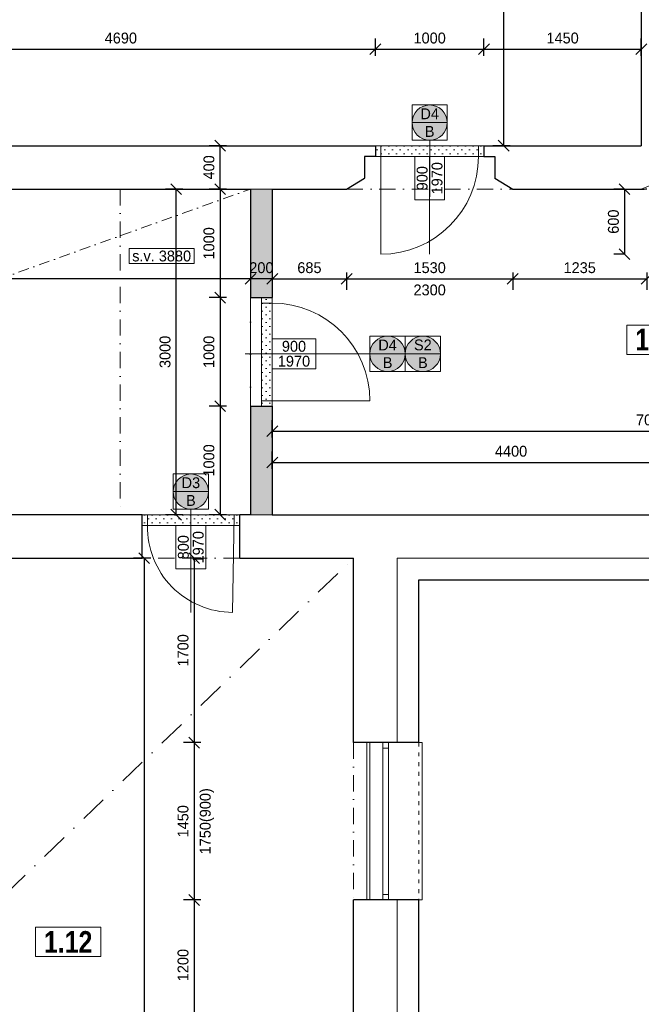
# Model space of a CAD drawing. Header units: millimetres. Extents: x -65956 to 5894746, y -14679 to 163521.
# Tile 66 of 89: x 9423 to 15150, y 25316 to 34388. Entities that reach past the tile are written whole.
import ezdxf

# ---------------------------------------------------------------- set-up
doc = ezdxf.new("R2010")
doc.units = ezdxf.units.MM
for name, pattern in [('__$$DASHDOT$$', [10.01, 5, -2.5, 0.01, -2.5]), ('ACAD_ISO03W100', [30, 12, -18]), ('ČERCHOVANÁ', [1, 0.5, -0.25, 0, -0.25])]:
    doc.linetypes.add(name, pattern=pattern)
doc.layers.get('0').update_dxf_attribs({"lineweight": 5})
doc.layers.get('Defpoints').update_dxf_attribs({"color": 2, "lineweight": 30})
doc.layers.add('- pomocna', color=232, linetype='Continuous', lineweight=0, plot=False)
for name, color, linetype, lineweight in [('- popis', 7, 'Continuous', 0), ('Bodko ciarkovana T', 200, 'ČERCHOVANÁ', 0), ('H popisky', 30, 'Continuous', 25), ('H stavba', 82, 'Continuous', 30), ('KOTY', 51, 'Continuous', 5), ('m_popis', 7, 'Continuous', 0), ('otvor', 163, 'Continuous', 5), ('RE-buranie', 41, 'Continuous', 18), ('Tbč stavba', 4, 'ČERCHOVANÁ', 0), ('Tč stavba', 7, 'ACAD_ISO03W100', 5), ('VT kóty', 51, 'Continuous', 5), ('VT sanita', 210, 'Continuous', 5)]:
    doc.layers.add(name, color=color, linetype=linetype, lineweight=lineweight)
doc.styles.add('1-100_te_2mm_200', font='technic_.ttf', dxfattribs={"height": 200})
doc.styles.add('1-20_ce_5mm_100', font='GOTHIC.TTF', dxfattribs={"height": 100})
doc.styles.add('1-50_ce_2mm_100', font='GOTHIC.TTF', dxfattribs={"height": 100})
doc.dimstyles.new('technic_1-100', dxfattribs={"dimtxt": 200, "dimasz": 240, "dimexe": 300, "dimexo": 200, "dimgap": 100, "dimtad": 1, "dimdec": 1, "dimrnd": 0.5, "dimtxsty": '1-100_te_2mm_200', "dimblk": 'OBLIQUE', "dimcen": 2.5, "dimclrd": 256, "dimclrt": 256, "dimadec": 0, "dimazin": 0, "dimtfac": 1, "dimtdec": 1, "dimtix": 1, "dimtmove": 1, "dimatfit": 3, "dimldrblk": 'OBLIQUE', "dimfxl": 400, "dimfxlon": 1, "dimarcsym": 0})
pattern_1 = [(45, (-1070.754, 4267.473), (-35.35534, 35.35534), [0, -50])]

# ---------------------------------------------------------------- blocks, each defined once
blk = doc.blocks.new('_Oblique')
at = {"color": 0, "linetype": 'ByBlock', "lineweight": -2}
blk.add_line((-0.5, -0.5), (0.5, 0.5), dxfattribs=at)
blk = doc.blocks.new('*D75')
at = {"layer": 'Defpoints', "color": 0, "transparency": 16777216}
for p in [(12700.1, 34115.7), (8010.1, 33227), (12700.1, 33227)]:
    blk.add_point(p, dxfattribs=at)
at = {"layer": 'KOTY', "color": 0, "lineweight": -2, "transparency": 16777216}
for p, q in [((8010.1, 34055.7), (8010.1, 34215.7)), ((12700.1, 34055.7), (12700.1, 34215.7))]:
    blk.add_line(p, q, dxfattribs=at)
at = {"layer": 'KOTY', "lineweight": -2, "transparency": 16777216}
blk.add_line((8010.1, 34115.7), (12700.1, 34115.7), dxfattribs=at)
at = {"layer": 'KOTY', "lineweight": -2, "transparency": 16777216, "xscale": 100, "yscale": 100, "zscale": 100, "rotation": 180}
blk.add_blockref('_Oblique', (8010.1, 34115.7), dxfattribs=at)
at = {"layer": 'KOTY', "lineweight": -2, "transparency": 16777216, "xscale": 100, "yscale": 100, "zscale": 100}
blk.add_blockref('_Oblique', (12700.1, 34115.7), dxfattribs=at)
at = {"layer": 'KOTY', "transparency": 16777216, "insert": (10355.1, 34218.2), "char_height": 100, "attachment_point": 5, "style": '1-20_ce_5mm_100'}
blk.add_mtext('4690', dxfattribs=at)
blk = doc.blocks.new('*D76')
at = {"layer": 'Defpoints', "color": 0, "transparency": 16777216}
for p in [(13700.1, 34115.7), (12700.1, 33227), (13700.1, 33227)]:
    blk.add_point(p, dxfattribs=at)
at = {"layer": 'KOTY', "color": 0, "lineweight": -2, "transparency": 16777216}
for p, q in [((12700.1, 34055.7), (12700.1, 34215.7)), ((13700.1, 34055.7), (13700.1, 34215.7))]:
    blk.add_line(p, q, dxfattribs=at)
at = {"layer": 'KOTY', "lineweight": -2, "transparency": 16777216}
blk.add_line((12700.1, 34115.7), (13700.1, 34115.7), dxfattribs=at)
at = {"layer": 'KOTY', "lineweight": -2, "transparency": 16777216, "xscale": 100, "yscale": 100, "zscale": 100, "rotation": 180}
blk.add_blockref('_Oblique', (12700.1, 34115.7), dxfattribs=at)
at = {"layer": 'KOTY', "lineweight": -2, "transparency": 16777216, "xscale": 100, "yscale": 100, "zscale": 100}
blk.add_blockref('_Oblique', (13700.1, 34115.7), dxfattribs=at)
at = {"layer": 'KOTY', "transparency": 16777216, "insert": (13200.1, 34218.2), "char_height": 100, "attachment_point": 5, "style": '1-20_ce_5mm_100'}
blk.add_mtext('1000', dxfattribs=at)
blk = doc.blocks.new('*D77')
at = {"layer": 'Defpoints', "color": 0, "transparency": 16777216}
for p in [(15150.1, 34115.7), (13700.1, 33227), (15150.1, 33227)]:
    blk.add_point(p, dxfattribs=at)
at = {"layer": 'KOTY', "color": 0, "lineweight": -2, "transparency": 16777216}
for p, q in [((13700.1, 34055.7), (13700.1, 34215.7)), ((15150.1, 34055.7), (15150.1, 34215.7))]:
    blk.add_line(p, q, dxfattribs=at)
at = {"layer": 'KOTY', "lineweight": -2, "transparency": 16777216}
blk.add_line((13700.1, 34115.7), (15150.1, 34115.7), dxfattribs=at)
at = {"layer": 'KOTY', "lineweight": -2, "transparency": 16777216, "xscale": 100, "yscale": 100, "zscale": 100, "rotation": 180}
blk.add_blockref('_Oblique', (13700.1, 34115.7), dxfattribs=at)
at = {"layer": 'KOTY', "lineweight": -2, "transparency": 16777216, "xscale": 100, "yscale": 100, "zscale": 100}
blk.add_blockref('_Oblique', (15150.1, 34115.7), dxfattribs=at)
at = {"layer": 'KOTY', "transparency": 16777216, "insert": (14425.1, 34218.2), "char_height": 100, "attachment_point": 5, "style": '1-20_ce_5mm_100'}
blk.add_mtext('1450', dxfattribs=at)
blk = doc.blocks.new('*D78')
at = {"layer": 'Defpoints', "color": 0, "transparency": 16777216}
for p in [(13882.6, 39527), (15150.1, 39527), (15150.1, 33227)]:
    blk.add_point(p, dxfattribs=at)
at = {"layer": 'KOTY', "color": 0, "lineweight": -2, "transparency": 16777216}
for p, q in [((13942.6, 39527), (13782.6, 39527)), ((13942.6, 33227), (13782.6, 33227))]:
    blk.add_line(p, q, dxfattribs=at)
at = {"layer": 'KOTY', "lineweight": -2, "transparency": 16777216}
blk.add_line((13882.6, 33227), (13882.6, 39527), dxfattribs=at)
at = {"layer": 'KOTY', "lineweight": -2, "transparency": 16777216, "xscale": 100, "yscale": 100, "zscale": 100}
for p, rotation in [((13882.6, 39527), 90), ((13882.6, 33227), 270)]:
    blk.add_blockref('_Oblique', p, dxfattribs=dict(at, rotation=rotation))
at = {"layer": 'KOTY', "transparency": 16777216, "insert": (13780, 36377), "char_height": 100, "attachment_point": 5, "rotation": 90, "style": '1-20_ce_5mm_100'}
blk.add_mtext('6300', dxfattribs=at)
blk = doc.blocks.new('*D45')
at = {"layer": 'Defpoints', "color": 0, "transparency": 16777216}
for p in [(11750.1, 32827), (12435.1, 32827), (12435.1, 31999.8)]:
    blk.add_point(p, dxfattribs=at)
at = {"layer": 'KOTY', "color": 0, "lineweight": -2, "transparency": 16777216}
for p, q in [((11750.1, 32059.8), (11750.1, 31899.8)), ((12435.1, 32059.8), (12435.1, 31899.8))]:
    blk.add_line(p, q, dxfattribs=at)
at = {"layer": 'KOTY', "lineweight": -2, "transparency": 16777216}
blk.add_line((11750.1, 31999.8), (12435.1, 31999.8), dxfattribs=at)
at = {"layer": 'KOTY', "lineweight": -2, "transparency": 16777216, "xscale": 100, "yscale": 100, "zscale": 100, "rotation": 180}
blk.add_blockref('_Oblique', (11750.1, 31999.8), dxfattribs=at)
at = {"layer": 'KOTY', "lineweight": -2, "transparency": 16777216, "xscale": 100, "yscale": 100, "zscale": 100}
blk.add_blockref('_Oblique', (12435.1, 31999.8), dxfattribs=at)
at = {"layer": 'KOTY', "transparency": 16777216, "insert": (12092.6, 32102.3), "char_height": 100, "attachment_point": 5, "style": '1-20_ce_5mm_100'}
blk.add_mtext('685', dxfattribs=at)
blk = doc.blocks.new('*D46')
at = {"layer": 'Defpoints', "color": 0, "transparency": 16777216}
for p in [(12435.1, 32827), (13965.1, 32827), (13965.1, 31999.8)]:
    blk.add_point(p, dxfattribs=at)
at = {"layer": 'KOTY', "color": 0, "lineweight": -2, "transparency": 16777216}
for p, q in [((12435.1, 32059.8), (12435.1, 31899.8)), ((13965.1, 32059.8), (13965.1, 31899.8))]:
    blk.add_line(p, q, dxfattribs=at)
at = {"layer": 'KOTY', "lineweight": -2, "transparency": 16777216}
blk.add_line((12435.1, 31999.8), (13965.1, 31999.8), dxfattribs=at)
at = {"layer": 'KOTY', "lineweight": -2, "transparency": 16777216, "xscale": 100, "yscale": 100, "zscale": 100, "rotation": 180}
blk.add_blockref('_Oblique', (12435.1, 31999.8), dxfattribs=at)
at = {"layer": 'KOTY', "lineweight": -2, "transparency": 16777216, "xscale": 100, "yscale": 100, "zscale": 100}
blk.add_blockref('_Oblique', (13965.1, 31999.8), dxfattribs=at)
at = {"layer": 'KOTY', "transparency": 16777216, "char_height": 100, "attachment_point": 5, "style": '1-20_ce_5mm_100'}
for s, insert in [('1530', (13200.1, 32102.3)), ('2300', (13200.1, 31897.3))]:
    blk.add_mtext(s, dxfattribs=dict(at, insert=insert))
blk = doc.blocks.new('*D47')
at = {"layer": 'Defpoints', "color": 0, "transparency": 16777216}
for p in [(11550.1, 32827), (11750.1, 32827), (11550.1, 31999.8)]:
    blk.add_point(p, dxfattribs=at)
at = {"layer": 'KOTY', "color": 0, "lineweight": -2, "transparency": 16777216}
for p, q in [((11550.1, 32059.8), (11550.1, 31899.8)), ((11750.1, 32059.8), (11750.1, 31899.8))]:
    blk.add_line(p, q, dxfattribs=at)
at = {"layer": 'KOTY', "lineweight": -2, "transparency": 16777216}
for p, q in [((11550.1, 31999.8), (11450.1, 31999.8)), ((11750.1, 31999.8), (11550.1, 31999.8)), ((11750.1, 31999.8), (11850.1, 31999.8))]:
    blk.add_line(p, q, dxfattribs=at)
at = {"layer": 'KOTY', "lineweight": -2, "transparency": 16777216, "xscale": 100, "yscale": 100, "zscale": 100}
blk.add_blockref('_Oblique', (11550.1, 31999.8), dxfattribs=at)
at = {"layer": 'KOTY', "lineweight": -2, "transparency": 16777216, "xscale": 100, "yscale": 100, "zscale": 100, "rotation": 180}
blk.add_blockref('_Oblique', (11750.1, 31999.8), dxfattribs=at)
at = {"layer": 'KOTY', "transparency": 16777216, "insert": (11650.1, 32102.3), "char_height": 100, "attachment_point": 5, "style": '1-20_ce_5mm_100'}
blk.add_mtext('200', dxfattribs=at)
blk = doc.blocks.new('*D48')
at = {"layer": 'Defpoints', "color": 0, "transparency": 16777216}
for p in [(5150.1, 32827), (11550.1, 32827), (5150.1, 31999.8)]:
    blk.add_point(p, dxfattribs=at)
at = {"layer": 'KOTY', "color": 0, "lineweight": -2, "transparency": 16777216}
for p, q in [((5150.1, 32059.8), (5150.1, 31899.8)), ((11550.1, 32059.8), (11550.1, 31899.8))]:
    blk.add_line(p, q, dxfattribs=at)
at = {"layer": 'KOTY', "lineweight": -2, "transparency": 16777216}
blk.add_line((11550.1, 31999.8), (5150.1, 31999.8), dxfattribs=at)
at = {"layer": 'KOTY', "lineweight": -2, "transparency": 16777216, "xscale": 100, "yscale": 100, "zscale": 100, "rotation": 180}
blk.add_blockref('_Oblique', (5150.1, 31999.8), dxfattribs=at)
at = {"layer": 'KOTY', "lineweight": -2, "transparency": 16777216, "xscale": 100, "yscale": 100, "zscale": 100}
blk.add_blockref('_Oblique', (11550.1, 31999.8), dxfattribs=at)
at = {"layer": 'KOTY', "transparency": 16777216, "insert": (8350.1, 32102.3), "char_height": 100, "attachment_point": 5, "style": '1-20_ce_5mm_100'}
blk.add_mtext('6400', dxfattribs=at)
blk = doc.blocks.new('*D49')
at = {"layer": 'Defpoints', "color": 0, "transparency": 16777216}
for p in [(11550.1, 32827), (11269.6, 31827), (11550.1, 31827)]:
    blk.add_point(p, dxfattribs=at)
at = {"layer": 'KOTY', "color": 0, "lineweight": -2, "transparency": 16777216}
for p, q in [((11329.6, 32827), (11169.6, 32827)), ((11329.6, 31827), (11169.6, 31827))]:
    blk.add_line(p, q, dxfattribs=at)
at = {"layer": 'KOTY', "lineweight": -2, "transparency": 16777216}
blk.add_line((11269.6, 32827), (11269.6, 31827), dxfattribs=at)
at = {"layer": 'KOTY', "lineweight": -2, "transparency": 16777216, "xscale": 100, "yscale": 100, "zscale": 100}
for p, rotation in [((11269.6, 32827), 90), ((11269.6, 31827), 270)]:
    blk.add_blockref('_Oblique', p, dxfattribs=dict(at, rotation=rotation))
at = {"layer": 'KOTY', "transparency": 16777216, "insert": (11167.1, 32327), "char_height": 100, "attachment_point": 5, "rotation": 90, "style": '1-20_ce_5mm_100'}
blk.add_mtext('1000', dxfattribs=at)
blk = doc.blocks.new('*D50')
at = {"layer": 'Defpoints', "color": 0, "transparency": 16777216}
for p in [(11550.1, 31827), (11269.6, 30827), (11550.1, 30827)]:
    blk.add_point(p, dxfattribs=at)
at = {"layer": 'KOTY', "color": 0, "lineweight": -2, "transparency": 16777216}
for p, q in [((11329.6, 31827), (11169.6, 31827)), ((11329.6, 30827), (11169.6, 30827))]:
    blk.add_line(p, q, dxfattribs=at)
at = {"layer": 'KOTY', "lineweight": -2, "transparency": 16777216}
blk.add_line((11269.6, 31827), (11269.6, 30827), dxfattribs=at)
at = {"layer": 'KOTY', "lineweight": -2, "transparency": 16777216, "xscale": 100, "yscale": 100, "zscale": 100}
for p, rotation in [((11269.6, 31827), 90), ((11269.6, 30827), 270)]:
    blk.add_blockref('_Oblique', p, dxfattribs=dict(at, rotation=rotation))
at = {"layer": 'KOTY', "transparency": 16777216, "insert": (11167.1, 31327), "char_height": 100, "attachment_point": 5, "rotation": 90, "style": '1-20_ce_5mm_100'}
blk.add_mtext('1000', dxfattribs=at)
blk = doc.blocks.new('*D51')
at = {"layer": 'Defpoints', "color": 0, "transparency": 16777216}
for p in [(11550.1, 30827), (11269.6, 29827), (11550.1, 29827)]:
    blk.add_point(p, dxfattribs=at)
at = {"layer": 'KOTY', "color": 0, "lineweight": -2, "transparency": 16777216}
for p, q in [((11329.6, 30827), (11169.6, 30827)), ((11329.6, 29827), (11169.6, 29827))]:
    blk.add_line(p, q, dxfattribs=at)
at = {"layer": 'KOTY', "lineweight": -2, "transparency": 16777216}
blk.add_line((11269.6, 30827), (11269.6, 29827), dxfattribs=at)
at = {"layer": 'KOTY', "lineweight": -2, "transparency": 16777216, "xscale": 100, "yscale": 100, "zscale": 100}
for p, rotation in [((11269.6, 30827), 90), ((11269.6, 29827), 270)]:
    blk.add_blockref('_Oblique', p, dxfattribs=dict(at, rotation=rotation))
at = {"layer": 'KOTY', "transparency": 16777216, "insert": (11167.1, 30327), "char_height": 100, "attachment_point": 5, "rotation": 90, "style": '1-20_ce_5mm_100'}
blk.add_mtext('1000', dxfattribs=at)
blk = doc.blocks.new('*D52')
at = {"layer": 'Defpoints', "color": 0, "transparency": 16777216}
for p in [(10865.3, 32827), (11550.1, 32827), (11550.1, 29827)]:
    blk.add_point(p, dxfattribs=at)
at = {"layer": 'KOTY', "color": 0, "lineweight": -2, "transparency": 16777216}
for p, q in [((10925.3, 32827), (10765.3, 32827)), ((10925.3, 29827), (10765.3, 29827))]:
    blk.add_line(p, q, dxfattribs=at)
at = {"layer": 'KOTY', "lineweight": -2, "transparency": 16777216}
blk.add_line((10865.3, 29827), (10865.3, 32827), dxfattribs=at)
at = {"layer": 'KOTY', "lineweight": -2, "transparency": 16777216, "xscale": 100, "yscale": 100, "zscale": 100}
for p, rotation in [((10865.3, 32827), 90), ((10865.3, 29827), 270)]:
    blk.add_blockref('_Oblique', p, dxfattribs=dict(at, rotation=rotation))
at = {"layer": 'KOTY', "transparency": 16777216, "insert": (10762.8, 31327), "char_height": 100, "attachment_point": 5, "rotation": 90, "style": '1-20_ce_5mm_100'}
blk.add_mtext('3000', dxfattribs=at)
blk = doc.blocks.new('*D56')
at = {"layer": 'Defpoints', "color": 0, "transparency": 16777216}
for p in [(11269.6, 33227), (12700.1, 33227), (11550.1, 32827)]:
    blk.add_point(p, dxfattribs=at)
at = {"layer": 'KOTY', "color": 0, "lineweight": -2, "transparency": 16777216}
for p, q in [((11329.6, 33227), (11169.6, 33227)), ((11329.6, 32827), (11169.6, 32827))]:
    blk.add_line(p, q, dxfattribs=at)
at = {"layer": 'KOTY', "lineweight": -2, "transparency": 16777216}
blk.add_line((11269.6, 32827), (11269.6, 33227), dxfattribs=at)
at = {"layer": 'KOTY', "lineweight": -2, "transparency": 16777216, "xscale": 100, "yscale": 100, "zscale": 100}
for p, rotation in [((11269.6, 33227), 90), ((11269.6, 32827), 270)]:
    blk.add_blockref('_Oblique', p, dxfattribs=dict(at, rotation=rotation))
at = {"layer": 'KOTY', "transparency": 16777216, "insert": (11167.1, 33027), "char_height": 100, "attachment_point": 5, "rotation": 90, "style": '1-20_ce_5mm_100'}
blk.add_mtext('400', dxfattribs=at)
blk = doc.blocks.new('*D57')
at = {"layer": 'Defpoints', "color": 0, "transparency": 16777216}
for p in [(16150.1, 30308.5), (11750.1, 29827), (16150.1, 29827)]:
    blk.add_point(p, dxfattribs=at)
at = {"layer": 'KOTY', "color": 0, "lineweight": -2, "transparency": 16777216}
for p, q in [((11750.1, 30248.5), (11750.1, 30408.5)), ((16150.1, 30248.5), (16150.1, 30408.5))]:
    blk.add_line(p, q, dxfattribs=at)
at = {"layer": 'KOTY', "lineweight": -2, "transparency": 16777216}
blk.add_line((11750.1, 30308.5), (16150.1, 30308.5), dxfattribs=at)
at = {"layer": 'KOTY', "lineweight": -2, "transparency": 16777216, "xscale": 100, "yscale": 100, "zscale": 100, "rotation": 180}
blk.add_blockref('_Oblique', (11750.1, 30308.5), dxfattribs=at)
at = {"layer": 'KOTY', "lineweight": -2, "transparency": 16777216, "xscale": 100, "yscale": 100, "zscale": 100}
blk.add_blockref('_Oblique', (16150.1, 30308.5), dxfattribs=at)
at = {"layer": 'KOTY', "transparency": 16777216, "insert": (13950.1, 30411), "char_height": 100, "attachment_point": 5, "style": '1-20_ce_5mm_100'}
blk.add_mtext('4400', dxfattribs=at)
blk = doc.blocks.new('*D60')
at = {"layer": 'Defpoints', "color": 0, "transparency": 16777216}
for p in [(18750.1, 30597.2), (11750.1, 29827), (18750.1, 29827)]:
    blk.add_point(p, dxfattribs=at)
at = {"layer": 'KOTY', "color": 0, "lineweight": -2, "transparency": 16777216}
for p, q in [((11750.1, 30537.2), (11750.1, 30697.2)), ((18750.1, 30537.2), (18750.1, 30697.2))]:
    blk.add_line(p, q, dxfattribs=at)
at = {"layer": 'KOTY', "lineweight": -2, "transparency": 16777216}
blk.add_line((11750.1, 30597.2), (18750.1, 30597.2), dxfattribs=at)
at = {"layer": 'KOTY', "lineweight": -2, "transparency": 16777216, "xscale": 100, "yscale": 100, "zscale": 100, "rotation": 180}
blk.add_blockref('_Oblique', (11750.1, 30597.2), dxfattribs=at)
at = {"layer": 'KOTY', "lineweight": -2, "transparency": 16777216, "xscale": 100, "yscale": 100, "zscale": 100}
blk.add_blockref('_Oblique', (18750.1, 30597.2), dxfattribs=at)
at = {"layer": 'KOTY', "transparency": 16777216, "insert": (15250.1, 30699.7), "char_height": 100, "attachment_point": 5, "style": '1-20_ce_5mm_100'}
blk.add_mtext('7000', dxfattribs=at)
blk = doc.blocks.new('*T16')
at = {"layer": 'Defpoints', "color": 8, "linetype": 'ByBlock', "lineweight": 0, "transparency": 16777216}
for p, q in [((0, 0), (600, 0)), ((0, 0), (0, -270.7)), ((600, 0), (600, -270.7)), ((0, -270.7), (600, -270.7))]:
    blk.add_line(p, q, dxfattribs=at)
at = {"layer": 'H popisky', "color": 0, "transparency": 16777216, "insert": (300, -135.3), "char_height": 200, "width": 596, "attachment_point": 5, "style": '1-50_ce_2mm_100'}
blk.add_mtext('{\\fTechnicLite|b1|i0|c2|p2;\\C256;1.03}', dxfattribs=at)
blk = doc.blocks.new('*T375')
at = {"layer": 'Defpoints', "color": 8, "linetype": 'ByBlock', "lineweight": 0, "transparency": 16777216}
for p, q in [((0, 0), (324.9, 0)), ((0, 0), (0, -324.9)), ((324.9, 0), (324.9, -324.9)), ((0, -162.5), (324.9, -162.5)), ((0, -324.9), (324.9, -324.9))]:
    blk.add_line(p, q, dxfattribs=at)
at = {"layer": 'VT kóty', "color": 0, "transparency": 16777216, "char_height": 100, "width": 320.944, "attachment_point": 5, "style": '1-50_ce_2mm_100'}
for s, insert in [('D4', (162.5, -81.2)), ('B', (162.5, -243.7))]:
    blk.add_mtext(s, dxfattribs=dict(at, insert=insert))
blk = doc.blocks.new('*T376')
at = {"layer": 'Defpoints', "color": 8, "linetype": 'ByBlock', "lineweight": 0, "transparency": 16777216}
for p, q in [((-274.7, 0), (-274.7, 400)), ((0, 400), (-274.7, 400)), ((-137.3, 0), (-137.3, 400)), ((0, 0), (0, 400)), ((0, 0), (-274.7, 0))]:
    blk.add_line(p, q, dxfattribs=at)
at = {"layer": 'VT kóty', "color": 0, "transparency": 16777216, "char_height": 100, "width": 396, "attachment_point": 5, "rotation": 90, "style": '1-50_ce_2mm_100'}
for s, insert in [('900', (-206, 200)), ('1970', (-68.7, 200))]:
    blk.add_mtext(s, dxfattribs=dict(at, insert=insert))
blk = doc.blocks.new('*T377')
at = {"layer": 'Defpoints', "color": 8, "linetype": 'ByBlock', "lineweight": 0, "transparency": 16777216}
for p, q in [((0, 274.7), (400, 274.7)), ((0, 0), (0, 274.7)), ((400, 0), (400, 274.7)), ((0, 137.3), (400, 137.3)), ((0, 0), (400, 0))]:
    blk.add_line(p, q, dxfattribs=at)
at = {"layer": 'VT kóty', "color": 0, "transparency": 16777216, "char_height": 100, "width": 396, "attachment_point": 5, "style": '1-50_ce_2mm_100'}
for s, insert in [('900', (200, 206)), ('1970', (200, 68.7))]:
    blk.add_mtext(s, dxfattribs=dict(at, insert=insert))
blk = doc.blocks.new('*T378')
at = {"layer": 'Defpoints', "color": 8, "linetype": 'ByBlock', "lineweight": 0, "transparency": 16777216}
for p, q in [((0, 0), (324.9, 0)), ((0, 0), (0, -324.9)), ((324.9, 0), (324.9, -324.9)), ((0, -162.5), (324.9, -162.5)), ((0, -324.9), (324.9, -324.9))]:
    blk.add_line(p, q, dxfattribs=at)
at = {"layer": 'VT kóty', "color": 0, "transparency": 16777216, "char_height": 100, "width": 320.944, "attachment_point": 5, "style": '1-50_ce_2mm_100'}
for s, insert in [('D4', (162.5, -81.2)), ('B', (162.5, -243.7))]:
    blk.add_mtext(s, dxfattribs=dict(at, insert=insert))
blk = doc.blocks.new('*T380')
at = {"layer": 'Defpoints', "color": 8, "linetype": 'ByBlock', "lineweight": 0, "transparency": 16777216}
for p, q in [((-274.7, 0), (-274.7, 400)), ((0, 400), (-274.7, 400)), ((-137.3, 0), (-137.3, 400)), ((0, 0), (0, 400)), ((0, 0), (-274.7, 0))]:
    blk.add_line(p, q, dxfattribs=at)
at = {"layer": 'VT kóty', "color": 0, "transparency": 16777216, "char_height": 100, "width": 396, "attachment_point": 5, "rotation": 90, "style": '1-50_ce_2mm_100'}
for s, insert in [('800', (-206, 200)), ('1970', (-68.7, 200))]:
    blk.add_mtext(s, dxfattribs=dict(at, insert=insert))
blk = doc.blocks.new('*T379')
at = {"layer": 'Defpoints', "color": 8, "linetype": 'ByBlock', "lineweight": 0, "transparency": 16777216}
for p, q in [((0, 0), (324.9, 0)), ((0, 0), (0, -324.9)), ((324.9, 0), (324.9, -324.9)), ((0, -162.5), (324.9, -162.5)), ((0, -324.9), (324.9, -324.9))]:
    blk.add_line(p, q, dxfattribs=at)
at = {"layer": 'VT kóty', "color": 0, "transparency": 16777216, "char_height": 100, "width": 320.944, "attachment_point": 5, "style": '1-50_ce_2mm_100'}
for s, insert in [('D3', (162.5, -81.2)), ('B', (162.5, -243.7))]:
    blk.add_mtext(s, dxfattribs=dict(at, insert=insert))
blk = doc.blocks.new('*T383')
at = {"layer": 'Defpoints', "color": 8, "linetype": 'ByBlock', "lineweight": 0, "transparency": 16777216}
for p, q in [((0, 137.3), (600, 137.3)), ((0, 0), (0, 137.3)), ((600, 0), (600, 137.3)), ((0, 0), (600, 0))]:
    blk.add_line(p, q, dxfattribs=at)
at = {"layer": 'm_popis', "color": 0, "transparency": 16777216, "insert": (300, 68.7), "char_height": 100, "width": 596, "attachment_point": 5, "style": '1-50_ce_2mm_100'}
blk.add_mtext('s.v. 3880', dxfattribs=at)
blk = doc.blocks.new('*D384')
at = {"layer": 'Defpoints', "color": 0, "transparency": 16777216}
for p in [(13965.1, 32827), (15200.1, 32830.2), (15200.1, 31999.8)]:
    blk.add_point(p, dxfattribs=at)
at = {"layer": 'KOTY', "color": 0, "lineweight": -2, "transparency": 16777216}
for p, q in [((13965.1, 32059.8), (13965.1, 31899.8)), ((15200.1, 32059.8), (15200.1, 31899.8))]:
    blk.add_line(p, q, dxfattribs=at)
at = {"layer": 'KOTY', "lineweight": -2, "transparency": 16777216}
blk.add_line((13965.1, 31999.8), (15200.1, 31999.8), dxfattribs=at)
at = {"layer": 'KOTY', "lineweight": -2, "transparency": 16777216, "xscale": 100, "yscale": 100, "zscale": 100, "rotation": 180}
blk.add_blockref('_Oblique', (13965.1, 31999.8), dxfattribs=at)
at = {"layer": 'KOTY', "lineweight": -2, "transparency": 16777216, "xscale": 100, "yscale": 100, "zscale": 100}
blk.add_blockref('_Oblique', (15200.1, 31999.8), dxfattribs=at)
at = {"layer": 'KOTY', "transparency": 16777216, "insert": (14582.6, 32102.3), "char_height": 100, "attachment_point": 5, "style": '1-20_ce_5mm_100'}
blk.add_mtext('1235', dxfattribs=at)
blk = doc.blocks.new('*T896')
at = {"layer": 'Defpoints', "color": 8, "linetype": 'ByBlock', "lineweight": 0, "transparency": 16777216}
for p, q in [((0, 0), (324.9, 0)), ((0, 0), (0, -324.9)), ((324.9, 0), (324.9, -324.9)), ((0, -162.5), (324.9, -162.5)), ((0, -324.9), (324.9, -324.9))]:
    blk.add_line(p, q, dxfattribs=at)
at = {"layer": '- popis', "color": 0, "transparency": 16777216, "char_height": 100, "width": 320.944, "attachment_point": 5, "style": '1-50_ce_2mm_100'}
for s, insert in [('S2', (162.5, -81.2)), ('B', (162.5, -243.7))]:
    blk.add_mtext(s, dxfattribs=dict(at, insert=insert))
blk = doc.blocks.new('*D903')
at = {"layer": 'Defpoints', "color": 0, "transparency": 16777216}
for p in [(15150.1, 32827), (14995.9, 32227), (15200.1, 32227)]:
    blk.add_point(p, dxfattribs=at)
at = {"layer": 'KOTY', "color": 0, "lineweight": -2, "transparency": 16777216}
for p, q in [((14995.9, 32827), (14895.9, 32827)), ((15000.1, 32227), (14895.9, 32227))]:
    blk.add_line(p, q, dxfattribs=at)
at = {"layer": 'KOTY', "lineweight": -2, "transparency": 16777216}
blk.add_line((14995.9, 32827), (14995.9, 32227), dxfattribs=at)
at = {"layer": 'KOTY', "lineweight": -2, "transparency": 16777216, "xscale": 100, "yscale": 100, "zscale": 100}
for p, rotation in [((14995.9, 32827), 90), ((14995.9, 32227), 270)]:
    blk.add_blockref('_Oblique', p, dxfattribs=dict(at, rotation=rotation))
at = {"layer": 'KOTY', "transparency": 16777216, "insert": (14893.4, 32527), "char_height": 100, "attachment_point": 5, "rotation": 90, "style": '1-20_ce_5mm_100'}
blk.add_mtext('600', dxfattribs=at)
blk = doc.blocks.new('*D1067')
at = {"layer": 'Defpoints', "color": 0, "transparency": 16777216}
for p in [(12500.1, 29427), (11031, 27727), (12500.1, 27727)]:
    blk.add_point(p, dxfattribs=at)
at = {"layer": 'KOTY', "color": 0, "lineweight": -2, "transparency": 16777216}
for p, q in [((11091, 29427), (10931, 29427)), ((11091, 27727), (10931, 27727))]:
    blk.add_line(p, q, dxfattribs=at)
at = {"layer": 'KOTY', "lineweight": -2, "transparency": 16777216}
blk.add_line((11031, 29427), (11031, 27727), dxfattribs=at)
at = {"layer": 'KOTY', "lineweight": -2, "transparency": 16777216, "xscale": 100, "yscale": 100, "zscale": 100}
for p, rotation in [((11031, 29427), 90), ((11031, 27727), 270)]:
    blk.add_blockref('_Oblique', p, dxfattribs=dict(at, rotation=rotation))
at = {"layer": 'KOTY', "transparency": 16777216, "insert": (10928.4, 28577), "char_height": 100, "attachment_point": 5, "rotation": 90, "style": '1-20_ce_5mm_100'}
blk.add_mtext('1700', dxfattribs=at)
blk = doc.blocks.new('*D1068')
at = {"layer": 'Defpoints', "color": 0, "transparency": 16777216}
for p in [(12500.1, 27727), (11031, 26277), (12500.1, 26277)]:
    blk.add_point(p, dxfattribs=at)
at = {"layer": 'KOTY', "color": 0, "lineweight": -2, "transparency": 16777216}
for p, q in [((11091, 27727), (10931, 27727)), ((11091, 26277), (10931, 26277))]:
    blk.add_line(p, q, dxfattribs=at)
at = {"layer": 'KOTY', "lineweight": -2, "transparency": 16777216}
blk.add_line((11031, 27727), (11031, 26277), dxfattribs=at)
at = {"layer": 'KOTY', "lineweight": -2, "transparency": 16777216, "xscale": 100, "yscale": 100, "zscale": 100}
for p, rotation in [((11031, 27727), 90), ((11031, 26277), 270)]:
    blk.add_blockref('_Oblique', p, dxfattribs=dict(at, rotation=rotation))
at = {"layer": 'KOTY', "transparency": 16777216, "char_height": 100, "attachment_point": 5, "rotation": 90, "style": '1-20_ce_5mm_100'}
for s, insert in [('1750(900)', (11147.7, 27002)), ('1450', (10928.4, 27002))]:
    blk.add_mtext(s, dxfattribs=dict(at, insert=insert))
blk = doc.blocks.new('*D1069')
at = {"layer": 'Defpoints', "color": 0, "transparency": 16777216}
for p in [(12500.1, 26277), (11031, 25077), (12500.1, 25077)]:
    blk.add_point(p, dxfattribs=at)
at = {"layer": 'KOTY', "color": 0, "lineweight": -2, "transparency": 16777216}
for p, q in [((11091, 26277), (10931, 26277)), ((11091, 25077), (10931, 25077))]:
    blk.add_line(p, q, dxfattribs=at)
at = {"layer": 'KOTY', "lineweight": -2, "transparency": 16777216}
blk.add_line((11031, 26277), (11031, 25077), dxfattribs=at)
at = {"layer": 'KOTY', "lineweight": -2, "transparency": 16777216, "xscale": 100, "yscale": 100, "zscale": 100}
for p, rotation in [((11031, 26277), 90), ((11031, 25077), 270)]:
    blk.add_blockref('_Oblique', p, dxfattribs=dict(at, rotation=rotation))
at = {"layer": 'KOTY', "transparency": 16777216, "insert": (10928.4, 25677), "char_height": 100, "attachment_point": 5, "rotation": 90, "style": '1-20_ce_5mm_100'}
blk.add_mtext('1200', dxfattribs=at)
blk = doc.blocks.new('*D1074')
at = {"layer": 'Defpoints', "color": 0, "transparency": 16777216}
for p in [(11500.1, 29427), (10570.4, 19727), (11500.1, 19727)]:
    blk.add_point(p, dxfattribs=at)
at = {"layer": 'KOTY', "color": 0, "lineweight": -2, "transparency": 16777216}
for p, q in [((10630.4, 29427), (10470.4, 29427)), ((10630.4, 19727), (10470.4, 19727))]:
    blk.add_line(p, q, dxfattribs=at)
at = {"layer": 'KOTY', "lineweight": -2, "transparency": 16777216}
blk.add_line((10570.4, 29427), (10570.4, 19727), dxfattribs=at)
at = {"layer": 'KOTY', "lineweight": -2, "transparency": 16777216, "xscale": 100, "yscale": 100, "zscale": 100}
for p, rotation in [((10570.4, 29427), 90), ((10570.4, 19727), 270)]:
    blk.add_blockref('_Oblique', p, dxfattribs=dict(at, rotation=rotation))
at = {"layer": 'KOTY', "transparency": 16777216, "insert": (10467.9, 24577), "char_height": 100, "attachment_point": 5, "rotation": 90, "style": '1-20_ce_5mm_100'}
blk.add_mtext('9700', dxfattribs=at)
blk = doc.blocks.new('*T1064')
at = {"layer": 'Defpoints', "color": 8, "linetype": 'ByBlock', "lineweight": 0, "transparency": 16777216}
for p, q in [((0, 0), (600, 0)), ((0, 0), (0, -270.7)), ((600, 0), (600, -270.7)), ((0, -270.7), (600, -270.7))]:
    blk.add_line(p, q, dxfattribs=at)
at = {"layer": 'H popisky', "color": 0, "transparency": 16777216, "insert": (300, -135.3), "char_height": 200, "width": 596, "attachment_point": 5, "style": '1-50_ce_2mm_100'}
blk.add_mtext('{\\fTechnicLite|b1|i0|c2|p2;\\C256;1.12}', dxfattribs=at)

msp = doc.modelspace()

# ---------------------------------------------------------------- hatches: boundary and pattern name
at = {"layer": 'RE-buranie'}
for points in [[(13362.86, 33439.5, 1), (13037.91, 33439.5, 1)], [(12975.05, 31309.31, 1), (12650.1, 31309.31, 1)], [(12975.05, 31309.31, 1), (13299.99, 31309.31, 1)], [(11162.86, 30039.5, 1), (10837.91, 30039.5, 1)]]:
    msp.add_hatch(color=256, dxfattribs=at).paths.add_polyline_path(points)
h = msp.add_hatch(dxfattribs=at)
h.set_pattern_fill('OMITKA', color=256, scale=50)
h.set_pattern_definition(pattern_1)
h.paths.add_polyline_path([(13700.39, 33227.03), (12700.39, 33227.03), (12700.39, 33127.03), (13700.39, 33127.03)])
h = msp.add_hatch(color=256, dxfattribs=at)
h.dxf.hatch_style = 1
h.paths.add_polyline_path([(11750.1, 32827.03), (11550.1, 32827.03), (11550.1, 31827.03), (11750.1, 31827.03)])
h.paths.add_polyline_path([(11550.1, 29827.03), (11750.1, 29827.03), (11750.1, 30827.03), (11550.1, 30827.03)])
h = msp.add_hatch(dxfattribs=at)
h.set_pattern_fill('OMITKA', color=256, scale=50)
h.set_pattern_definition(pattern_1)
h.paths.add_polyline_path([(11750.1, 30828.02), (11750.1, 31827.03), (11650.1, 31827.03), (11650.1, 30826.04)])
h = msp.add_hatch(dxfattribs=at)
h.set_pattern_fill('OMITKA', color=256, scale=50)
h.set_pattern_definition([(45, (-3320.754, 867.473), (-35.35534, 35.35534), [0, -50])])
h.paths.add_polyline_path([(11450.39, 29827.03), (10550.1, 29827.03), (10550.1, 29727.03), (11450.39, 29727.03)])

# ---------------------------------------------------------------- linework, layer by layer
at = {"layer": '- pomocna'}
msp.add_lwpolyline([(5150.1, 33227.03), (15150.1, 33227.03), (15150.1, 39527.03), (5150.1, 39527.03)], close=True, dxfattribs=at)
for points in [[(11750.1, 29827.03), (11750.1, 32827.03), (12435.1, 32827.03), (12600.1, 32927.03), (12600.1, 33127.03), (13800.1, 33127.03), (13800.1, 32927.03), (13965.1, 32827.03), (15150.1, 32827.03), (15432.94, 32944.19), (15550.1, 33227.03), (15550.1, 33337.03), (18750.1, 33337.03), (18750.1, 29827.03), (11750.1, 29827.03)], [(5150.1, 29827.03), (11550.1, 29827.03), (11550.1, 32827.03), (8010.1, 32827.03), (8010.1, 33127.03), (5510.1, 33127.03), (5510.1, 32827.03), (5150.1, 32827.03), (5150.1, 32627.03), (5000.1, 32627.03), (5000.1, 31177.03), (5150.1, 31177.03), (5150.1, 29827.03)], [(7500.1, 19727.03), (12500.1, 19727.03), (12500.1, 20977.03), (12650.1, 20977.03), (12650.1, 22427.03), (12500.1, 22427.03), (12500.1, 23627.03), (12650.1, 23627.03), (12650.1, 25077.03), (12500.1, 25077.03), (12500.1, 26277.03), (12650.1, 26277.03), (12650.1, 27727.03), (12500.1, 27727.03), (12500.1, 29427.03), (11450.1, 29427.03), (11450.1, 29727.03), (10550.1, 29727.03), (10550.1, 29427.03), (7500.1, 29427.03)]]:
    msp.add_lwpolyline(points, dxfattribs=at)
for p, q in [((11750.1, 32827.03), (11550.1, 32827.03)), ((11750.1, 29827.03), (11550.1, 29827.03))]:
    msp.add_line(p, q)
at = {"linetype": 'Continuous'}
for p, q in [((12900.1, 29427.03), (16150.1, 29427.03)), ((12900.1, 27727.03), (12900.1, 29427.03)), ((12900.1, 27727.03), (12900.1, 29427.03)), ((12900.1, 25077.03), (12900.1, 26277.03))]:
    msp.add_line(p, q, dxfattribs=at)
at = {"layer": 'Bodko ciarkovana T', "ltscale": 200}
msp.add_line((6776.53, 31114.76), (11550.1, 32827.03), dxfattribs=at)
at = {"layer": 'H stavba'}
for p, q in [((15150.1, 39527.03), (15150.1, 33227.03)), ((8010.1, 33227.03), (12700.1, 33227.03)), ((12700.1, 33227.03), (12700.1, 33127.03)), ((13700.1, 33227.03), (13700.1, 33127.03)), ((13700.1, 33227.03), (15150.1, 33227.03)), ((12600.1, 33127.03), (12600.1, 32927.03)), ((12700.1, 33127.03), (12600.1, 33127.03)), ((13700.1, 33127.03), (13800.1, 33127.03)), ((13800.1, 33127.03), (13800.1, 32927.03)), ((12435.1, 32827.03), (12600.1, 32927.03)), ((13800.1, 32927.03), (13965.1, 32827.03)), ((8010.1, 32827.03), (11550.1, 32827.03)), ((11550.1, 32827.03), (11550.1, 31827.03)), ((11750.1, 32827.03), (12435.1, 32827.03)), ((11750.1, 32827.03), (11750.1, 31827.03)), ((13965.1, 32827.03), (15150.1, 32827.03)), ((11550.1, 31827.03), (11750.1, 31827.03)), ((11550.1, 30827.03), (11750.1, 30827.03)), ((11550.1, 30827.03), (11550.1, 29827.03)), ((11750.1, 30827.03), (11750.1, 29827.03)), ((10550.1, 29827.03), (5150.1, 29827.03)), ((10550.1, 29427.03), (10550.1, 29827.03)), ((11450.1, 29427.03), (11450.1, 29827.03)), ((11550.1, 29827.03), (11450.1, 29827.03)), ((11750.1, 29827.03), (16150.1, 29827.03)), ((7500.1, 29427.03), (10550.1, 29427.03)), ((11450.1, 29427.03), (12500.1, 29427.03)), ((12500.1, 27727.03), (12500.1, 29427.03)), ((13100.1, 29227.03), (16150.1, 29227.03)), ((13100.1, 27727.03), (13100.1, 29227.03)), ((13100.1, 27727.03), (12500.1, 27727.03)), ((12500.1, 25077.03), (12500.1, 26277.03)), ((13100.1, 26277.03), (12500.1, 26277.03)), ((13100.1, 25077.03), (13100.1, 26277.03))]:
    msp.add_line(p, q, dxfattribs=at)
msp.add_arc((15150.1, 33227.03), 400, 270, 277.180756, dxfattribs=at)
at = {"layer": 'otvor'}
for p, q in [((13700.1, 33227.03), (12700.1, 33227.03)), ((12750.1, 33227.03), (12750.1, 32227.03)), ((13650.1, 33227.03), (13650.1, 33127.03)), ((12700.1, 33127.03), (13700.1, 33127.03)), ((11650.1, 31827.03), (11650.1, 30827.03)), ((11650.1, 31777.03), (11750.1, 31777.03)), ((11750.1, 30827.03), (11750.1, 31827.03)), ((11650.1, 30876.91), (12650.1, 30876.91)), ((11450.1, 29827.03), (10550.1, 29827.03)), ((10600.1, 29727.03), (10600.1, 29827.03)), ((11385.1, 28927.03), (11400.1, 29827.03)), ((11450.1, 29727.03), (10550.1, 29727.03)), ((12620.1, 27727.03), (12620.1, 26277.03)), ((12770.1, 26277.03), (12770.1, 27727.03)), ((12820.1, 27677.03), (12770.1, 27677.03)), ((12820.1, 26277.03), (12820.1, 27727.03)), ((12820.1, 26327.03), (12770.1, 26327.03))]:
    msp.add_line(p, q, dxfattribs=at)
msp.add_lwpolyline([(13100.1, 27727.03), (13130.1, 27727.03), (13130.1, 26277.03), (13100.1, 26277.03)], dxfattribs=at)
for centre, radius, start, end in [((12750.1, 33127.03), 900, 270, 0), ((11750.1, 30876.91), 900, 0, 90), ((11387.32, 29714.35), 787.32, 179.076728, 269.838842)]:
    msp.add_arc(centre, radius, start, end, dxfattribs=at)
at = {"layer": 'Tbč stavba', "ltscale": 300}
for p, q in [((10350.1, 32827.03), (10350.1, 29827.03)), ((12435.1, 32827.03), (13965.1, 32827.03)), ((11550.1, 31827.03), (11550.1, 30827.03)), ((11450.1, 29427.03), (10550.1, 29427.03)), ((12500.1, 27727.03), (12500.1, 26277.03))]:
    msp.add_line(p, q, dxfattribs=at)
at = {"layer": 'Tč stavba', "ltscale": 3}
for p, q in [((12650.1, 27727.03), (12650.1, 26277.03)), ((13100.1, 27727.03), (13100.1, 26277.03))]:
    msp.add_line(p, q, dxfattribs=at)
at = {"layer": 'VT sanita'}
for p, q in [((13200.39, 33277.03), (13198.39, 32227.03)), ((12650.1, 31309.31), (11500.1, 31309.1)), ((11000.39, 29877.03), (10998.58, 28927.13))]:
    msp.add_line(p, q, dxfattribs=at)
at = {"layer": 'VT sanita', "linetype": '__$$DASHDOT$$', "ltscale": 50}
msp.add_line((2450.1, 19727.03), (12500.1, 29427.03), dxfattribs=at)
at = {"layer": 'VT sanita'}
for centre in [(13200.39, 33439.5), (12812.57, 31309.31), (13137.52, 31309.31), (11000.39, 30039.5)]:
    msp.add_circle(centre, 162.47, dxfattribs=at)

# ---------------------------------------------------------------- block references
for name, p in [('*T375', (13037.91, 33601.98)), ('*T376', (13337.43, 32727.03)), ('*T383', (10431.01, 32141.23)), ('*T16', (15018.29, 31574.1)), ('*T377', (11750.1, 31171.89)), ('*T378', (12650.1, 31471.78)), ('*T896', (12975.05, 31471.78)), ('*T379', (10837.91, 30201.98)), ('*T380', (11137.43, 29327.03)), ('*T1064', (9569.86, 26025.56))]:
    msp.add_blockref(name, p)

# ---------------------------------------------------------------- dimensions: what is measured, and where the dimension line sits
at = {"layer": 'KOTY'}
for base, p1, p2, picture, middle in [((13882.56, 39527.03), (15150.1, 33227.03), (15150.1, 39527.03), '*D78', (13780.05, 36377.03)), ((11269.58, 33227.03), (11550.1, 32827.03), (12700.1, 33227.03), '*D56', (11167.07, 33027.03)), ((10865.31, 32827.03), (11550.1, 29827.03), (11550.1, 32827.03), '*D52', (10762.8, 31327.03)), ((11269.58, 31827.03), (11550.1, 32827.03), (11550.1, 31827.03), '*D49', (11167.07, 32327.03)), ((14995.93, 32227.03), (15150.1, 32827.03), (15200.1, 32227.03), '*D903', (14893.42, 32527.03)), ((11269.58, 30827.03), (11550.1, 31827.03), (11550.1, 30827.03), '*D50', (11167.07, 31327.03)), ((11269.58, 29827.03), (11550.1, 30827.03), (11550.1, 29827.03), '*D51', (11167.07, 30327.03)), ((10570.38, 19727.03), (11500.1, 29427.03), (11500.1, 19727.03), '*D1074', (10467.86, 24577.03)), ((11030.96, 27727.03), (12500.1, 29427.03), (12500.1, 27727.03), '*D1067', (10928.45, 28577.03)), ((11030.96, 25077.03), (12500.1, 26277.03), (12500.1, 25077.03), '*D1069', (10928.45, 25677.03))]:
    dim = msp.add_linear_dim(base=base, p1=p1, p2=p2, angle=90, dimstyle='technic_1-100', override={"dimtxt": 100, "dimasz": 100, "dimexe": 100, "dimgap": 50, "dimtxsty": '1-20_ce_5mm_100', "dimfxl": 60}, dxfattribs=at)
    dim.commit()
    dim.dimension.update_dxf_attribs({"geometry": picture, "text_midpoint": middle})
for base, p1, p2, picture, middle in [((12700.1, 34115.66), (8010.1, 33227.03), (12700.1, 33227.03), '*D75', (10355.1, 34218.18)), ((13700.1, 34115.66), (12700.1, 33227.03), (13700.1, 33227.03), '*D76', (13200.1, 34218.18)), ((15150.1, 34115.66), (13700.1, 33227.03), (15150.1, 33227.03), '*D77', (14425.1, 34218.18)), ((5150.1, 31999.81), (11550.1, 32827.03), (5150.1, 32827.03), '*D48', (8350.1, 32102.33)), ((11550.1, 31999.81), (11750.1, 32827.03), (11550.1, 32827.03), '*D47', (11650.1, 32102.33)), ((12435.1, 31999.81), (11750.1, 32827.03), (12435.1, 32827.03), '*D45', (12092.6, 32102.33)), ((15200.1, 31999.81), (13965.1, 32827.03), (15200.1, 32830.17), '*D384', (14582.6, 32102.33)), ((18750.1, 30597.21), (11750.1, 29827.03), (18750.1, 29827.03), '*D60', (15250.1, 30699.73)), ((16150.1, 30308.5), (11750.1, 29827.03), (16150.1, 29827.03), '*D57', (13950.1, 30411.01))]:
    dim = msp.add_linear_dim(base=base, p1=p1, p2=p2, dimstyle='technic_1-100', override={"dimtxt": 100, "dimasz": 100, "dimexe": 100, "dimgap": 50, "dimtxsty": '1-20_ce_5mm_100', "dimfxl": 60}, dxfattribs=at)
    dim.commit()
    dim.dimension.update_dxf_attribs({"geometry": picture, "text_midpoint": middle})
dim = msp.add_linear_dim(base=(13965.1, 31999.81), p1=(12435.1, 32827.03), p2=(13965.1, 32827.03), text='<>\\X 2300', dimstyle='technic_1-100', override={"dimtxt": 100, "dimasz": 100, "dimexe": 100, "dimgap": 50, "dimtxsty": '1-20_ce_5mm_100', "dimfxl": 60}, dxfattribs=at)
dim.commit()
dim.dimension.update_dxf_attribs({"geometry": '*D46', "text_midpoint": (13200.1, 31999.81)})
dim = msp.add_linear_dim(base=(11030.96, 26277.03), p1=(12500.1, 27727.03), p2=(12500.1, 26277.03), angle=90, text='<>\\X 1750(900)', dimstyle='technic_1-100', override={"dimtxt": 100, "dimasz": 100, "dimexe": 100, "dimgap": 50, "dimtxsty": '1-20_ce_5mm_100', "dimfxl": 60}, dxfattribs=at)
dim.commit()
dim.dimension.update_dxf_attribs({"geometry": '*D1068', "text_midpoint": (11030.96, 27002.03)})

doc.saveas('drawing.dxf')
